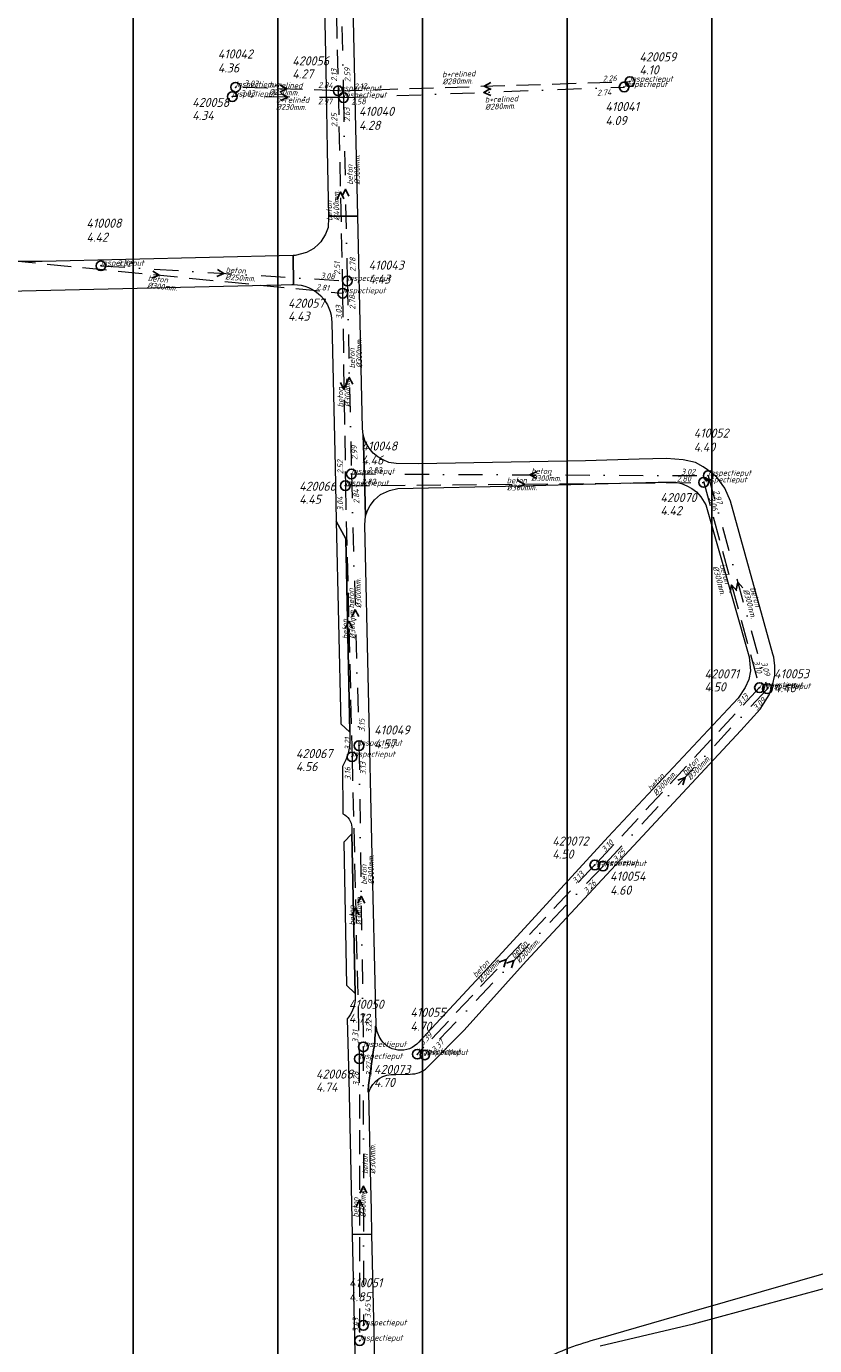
# Model space of a CAD drawing. Extents: x 148869 to 161638, y 453607 to 469810.
# Tile 80 of 256: x 155766 to 155929, y 461053 to 461327. Entities that reach past the tile are written whole.
import ezdxf

# ---------------------------------------------------------------- set-up
doc = ezdxf.new("R2010")
doc.units = 0
doc.header["$PDMODE"] = 32
doc.header["$PDSIZE"] = 2
doc.linetypes.add('RI-HWA', pattern=[7.4, 5, -2.4])
doc.linetypes.add('RI-VWA', pattern=[11, 5, -3, 0, -3])
doc.layers.get('0').update_dxf_attribs({"linetype": 'CONTINUOUS'})
doc.layers.get('DEFPOINTS').update_dxf_attribs({"linetype": 'CONTINUOUS'})
doc.layers.add('2024 hatch', color=160, linetype='CONTINUOUS')
for name, color, linetype, lineweight in [('B-OI-RI-HWA-BOB-T18', 150, 'CONTINUOUS', 18), ('B-OI-RI-HWA-MATERIAAL-T18', 150, 'CONTINUOUS', 18), ('B-OI-RI-HWA-PUTDEKSELHOOGTE-T25', 150, 'CONTINUOUS', 25), ('B-OI-RI-HWA-PUTNUMMER-T25', 150, 'CONTINUOUS', 25), ('B-OI-RI-HWA_DIAMETER-T18', 150, 'CONTINUOUS', 18), ('B-OI-RI-HWA_RIOOLPUT-S', 150, 'CONTINUOUS', 25), ('B-OI-RI-HWA_TRANSPORTLEIDING-G', 150, 'RI-HWA', 18), ('B-OI-RI-STROOMRICHTING-S', 252, 'CONTINUOUS', 25), ('B-OI-RI-VWA-BOB-T18', 34, 'CONTINUOUS', 18), ('B-OI-RI-VWA-DIAMETER-T18', 34, 'CONTINUOUS', 18), ('B-OI-RI-VWA-MATERIAAL-T18', 34, 'CONTINUOUS', 18), ('B-OI-RI-VWA_PUTDEKSELHOOGTE-T25', 34, 'CONTINUOUS', 25), ('B-OI-RI-VWA_PUTNUMMER-T25', 34, 'CONTINUOUS', 25), ('B-OI-RI-VWA_RIOOLPUT-S', 34, 'CONTINUOUS', 25), ('B-OI-RI-VWA_TRANSPORTLEIDING-G', 34, 'RI-VWA', 18), ('B-RO-VH-VERHARDING_ASFALT-GV', 251, 'CONTINUOUS', 18), ('B-RO-VH-VERHARDING_FUNDERING_ZAND-GV', 251, 'CONTINUOUS', 18)]:
    doc.layers.add(name, color=color, linetype=linetype, lineweight=lineweight)
doc.styles.add('NLCS-ISO-M500-T18_CURSIEF', font='NLCS-ISO.ttf', dxfattribs={"oblique": 15, "height": 0.9})
doc.styles.add('NLCS-ISO-M750-T25_CURSIEF', font='NLCS-ISO.ttf', dxfattribs={"oblique": 15, "height": 1.875})

# ---------------------------------------------------------------- blocks, each defined once
blk = doc.blocks.new('ACMAP_ANN_TEMPLATE_vwa-diam')
at = {"color": 0, "linetype": 'ByBlock', "style": 'NLCS-ISO-M500-T18_CURSIEF', "oblique": 15}
blk.add_attdef('vwa-diam', (0.3, -1.3), '', height=1.2, dxfattribs=at)
blk = doc.blocks.new('ACMAP_ANN_TEMPLATE_vwa-materiaal')
at = {"color": 0, "linetype": 'ByBlock', "style": 'NLCS-ISO-M500-T18_CURSIEF', "oblique": 15}
blk.add_attdef('vwa-mat', (0.3, 0.2), '', height=1.2, dxfattribs=at)
blk = doc.blocks.new('ACMAP_ANN_TEMPLATE_vwa-nap-l')
at = {"color": 0, "linetype": 'ByBlock', "style": 'NLCS-ISO-M500-T18_CURSIEF', "oblique": 15}
blk.add_attdef('vwa-nap-l', (3.3, 0.2), '', height=1.2, dxfattribs=at)
blk = doc.blocks.new('ACMAP_ANN_TEMPLATE_vwa-nap-r')
at = {"color": 0, "linetype": 'ByBlock', "style": 'NLCS-ISO-M500-T18_CURSIEF', "oblique": 15}
blk.add_attdef('vwa-nap-r', (-5.6, 0.2), '', height=1.2, dxfattribs=at)
blk = doc.blocks.new('ACMAP_ANN_TEMPLATE_hwa-diam')
at = {"color": 0, "linetype": 'ByBlock', "style": 'NLCS-ISO-M500-T18_CURSIEF', "oblique": 15}
blk.add_attdef('hwa-diam', (-3.7, -1.3), '', height=1.2, dxfattribs=at)
blk = doc.blocks.new('ACMAP_ANN_TEMPLATE_hwa-materiaal')
at = {"color": 0, "linetype": 'ByBlock', "style": 'NLCS-ISO-M500-T18_CURSIEF', "oblique": 15}
blk.add_attdef('hwa-mat', (-3.7, 0.2), '', height=1.2, dxfattribs=at)
blk = doc.blocks.new('ACMAP_ANN_TEMPLATE_hwa-nap-l')
at = {"color": 0, "linetype": 'ByBlock', "style": 'NLCS-ISO-M500-T18_CURSIEF', "oblique": 15}
blk.add_attdef('hwa-nap-l', (3.3, 0.2), '', height=1.2, dxfattribs=at)
blk = doc.blocks.new('ACMAP_ANN_TEMPLATE_hwa-nap-r')
at = {"color": 0, "linetype": 'ByBlock', "style": 'NLCS-ISO-M500-T18_CURSIEF', "oblique": 15}
blk.add_attdef('hwa-nap-r', (-5.6, 0.2), '', height=1.2, dxfattribs=at)
blk = doc.blocks.new('ACMAP_ANN_TEMPLATE_hwa-puth')
at = {"color": 0, "linetype": 'ByBlock', "style": 'NLCS-ISO-M750-T25_CURSIEF', "oblique": 15}
blk.add_attdef('hwa-puth', (-9, -6.8), '', height=1.88, dxfattribs=at)
blk = doc.blocks.new('ACMAP_ANN_TEMPLATE_hwa-putnr')
at = {"color": 0, "linetype": 'ByBlock', "style": 'NLCS-ISO-M750-T25_CURSIEF', "oblique": 15}
blk.add_attdef('hwa-putnr', (-9, -4.1), '', height=1.88, dxfattribs=at)
blk = doc.blocks.new('ACMAP_ANN_TEMPLATE_type knoop')
at = {"layer": 'DEFPOINTS', "style": 'NLCS-ISO-M500-T18_CURSIEF', "oblique": 15}
blk.add_attdef('type_knoop', (0, 0), '', height=1.2, dxfattribs=at)
blk = doc.blocks.new('ACMAP_ANN_TEMPLATE_vwa-puth')
at = {"color": 0, "linetype": 'ByBlock', "style": 'NLCS-ISO-M750-T25_CURSIEF', "oblique": 15}
blk.add_attdef('vwa-puth', (-3, 5), '', height=1.88, dxfattribs=at)
blk = doc.blocks.new('ACMAP_ANN_TEMPLATE_vwa-putnr')
at = {"color": 0, "linetype": 'ByBlock', "style": 'NLCS-ISO-M750-T25_CURSIEF', "oblique": 15}
blk.add_attdef('vaw-putnr', (-3, 7.9), '', height=1.88, dxfattribs=at)

msp = doc.modelspace()

# ---------------------------------------------------------------- hatches: boundary and pattern name
at = {"layer": '2024 hatch'}
h = msp.add_hatch(dxfattribs=at)
h.set_pattern_fill('ANSI31', color=256, scale=29.988, angle=45)
h.set_pattern_definition([(90, (0, 0), (-29.988, 0), [])])
h.paths.add_polyline_path([(154831.69, 462220.79), (155444.64, 461906.6), (155731.7, 461985.63), (155857.3, 461818.44), (156014.78, 461601.83), (156060.4, 461536.42), (156081.9, 461465.46), (156157.24, 461082.37), (155797.14, 460855.73), (155567.09, 461168.91), (155534.07, 461230.34), (155509.32, 461273.71), (155475.23, 461315.96), (155413.29, 461389.05)])

# ---------------------------------------------------------------- linework, layer by layer
at = {"layer": 'B-OI-RI-HWA_RIOOLPUT-S', "color": 251}
for p in [(155890.62, 461315.04), (155808.88, 461313.89), (155830.15, 461313.14), (155831.07, 461271.15), (155831.65, 461231.22), (155905.94, 461231.91), (155917.5, 461189.34), (155833.03, 461174.98), (155883.36, 461152.55), (155834.53, 461112.33), (155846.56, 461113.3), (155834.61, 461053.88)]:
    msp.add_point(p, dxfattribs=at)
at = {"layer": 'B-OI-RI-HWA_TRANSPORTLEIDING-G', "color": 251}
for p, q in [((155828.74, 461373.4), (155830.15, 461313.14)), ((155830.15, 461313.14), (155808.88, 461313.89)), ((155830.15, 461313.14), (155890.62, 461315.04)), ((155830.15, 461313.14), (155831.07, 461271.15)), ((155755.07, 461278.65), (155831.07, 461271.15)), ((155831.07, 461271.15), (155831.65, 461231.22)), ((155831.65, 461231.22), (155905.94, 461231.91)), ((155831.65, 461231.22), (155833.03, 461174.98)), ((155905.94, 461231.91), (155917.5, 461189.34)), ((155917.5, 461189.34), (155883.36, 461152.55)), ((155833.03, 461174.98), (155834.53, 461112.33)), ((155883.36, 461152.55), (155846.56, 461113.3)), ((155834.53, 461112.33), (155834.61, 461053.88))]:
    msp.add_line(p, q, dxfattribs=at)
at = {"layer": 'B-OI-RI-STROOMRICHTING-S', "color": 251}
for points in [[(155818.1, 461314.29), (155819.52, 461313.52), (155818.05, 461312.85)], [(155818.29, 461312.56), (155819.71, 461311.83), (155818.27, 461311.12)], [(155861.76, 461313.6), (155860.35, 461312.82), (155861.8, 461312.16)], [(155861.8, 461314.85), (155860.39, 461314.09), (155861.85, 461313.42)], [(155831.36, 461290.72), (155830.61, 461292.15), (155829.92, 461290.69)], [(155832.39, 461291.29), (155831.64, 461292.71), (155830.95, 461291.26)], [(155791.7, 461275.76), (155793.07, 461274.9), (155791.57, 461274.32)], [(155805.1, 461276.08), (155806.48, 461275.27), (155805.01, 461274.64)], [(155832.05, 461252.64), (155831.36, 461251.18), (155830.61, 461252.61)], [(155833.21, 461252.26), (155832.45, 461253.68), (155831.77, 461252.22)], [(155871.32, 461234.19), (155869.88, 461233.48), (155871.32, 461232.75)], [(155867.35, 461232.27), (155868.79, 461231.56), (155867.36, 461230.83)], [(155914.07, 461210.01), (155912.98, 461211.2), (155912.68, 461209.62)], [(155912.79, 461209.42), (155911.71, 461210.63), (155911.39, 461209.05)], [(155833.1, 461201.68), (155832.33, 461203.1), (155831.65, 461201.64)], [(155834.43, 461204.07), (155833.67, 461205.48), (155833.01, 461204.03)], [(155900.58, 461170.14), (155902.1, 461170.71), (155901.64, 461169.16)], [(155835.65, 461144.63), (155834.9, 461146.06), (155834.21, 461144.61)], [(155834.52, 461142.23), (155833.77, 461143.66), (155833.08, 461142.2)], [(155863.45, 461132.37), (155864.95, 461132.92), (155864.49, 461131.38)], [(155865.08, 461132.18), (155866.6, 461132.73), (155866.12, 461131.19)], [(155836.1, 461084.49), (155835.38, 461085.92), (155834.65, 461084.48)], [(155835.29, 461081.67), (155834.57, 461083.1), (155833.85, 461081.66)]]:
    msp.add_lwpolyline(points, dxfattribs=at)
at = {"layer": 'B-OI-RI-VWA_RIOOLPUT-S'}
for p in [(155808.19, 461311.94), (155831.25, 461311.72), (155889.44, 461313.93), (155780.95, 461276.84), (155832.03, 461273.7), (155832.9, 461233.66), (155906.86, 461233.3), (155919.13, 461189.11), (155834.47, 461177.31), (155885.07, 461152.31), (155835.36, 461114.81), (155848.12, 461113.15), (155835.39, 461057.04)]:
    msp.add_point(p, dxfattribs=at)
at = {"layer": 'B-OI-RI-VWA_TRANSPORTLEIDING-G', "color": 251}
for p, q in [((155829.95, 461370.89), (155831.25, 461311.72)), ((155831.25, 461311.72), (155889.44, 461313.93)), ((155831.25, 461311.72), (155808.19, 461311.94)), ((155831.25, 461311.72), (155832.03, 461273.7)), ((155780.95, 461276.84), (155832.03, 461273.7)), ((155832.03, 461273.7), (155832.9, 461233.66)), ((155832.9, 461233.66), (155834.47, 461177.31)), ((155832.9, 461233.66), (155906.86, 461233.3)), ((155906.86, 461233.3), (155919.13, 461189.11)), ((155919.13, 461189.11), (155885.07, 461152.31)), ((155834.47, 461177.31), (155835.36, 461114.81)), ((155885.07, 461152.31), (155848.12, 461113.15)), ((155835.36, 461114.81), (155835.39, 461057.04))]:
    msp.add_line(p, q, dxfattribs=at)
at = {"layer": 'B-RO-VH-VERHARDING_ASFALT-GV', "flags": 128}
for points in [[(155832.31, 461373.24), (155832.2, 461378.51), (155831.12, 461428.25), (155830.9, 461438.28), (155829.92, 461480.42), (155829.74, 461487.98), (155823.11, 461487.5), (155823.47, 461484.28), (155824.04, 461473.15), (155824.49, 461459.02), (155824.92, 461437.38), (155825.09, 461429.23), (155826.3, 461377.47), (155826.39, 461373.06), (155826.46, 461369.61), (155827.61, 461317.54), (155827.74, 461309.39), (155827.88, 461300.82), (155828.17, 461287.15), (155834.23, 461287.15), (155833.76, 461308.59), (155833.54, 461318.48), (155832.41, 461368.43)], [(155829.73, 461223.9), (155830.72, 461181.85), (155832.55, 461180.1), (155831.72, 461220.19)], [(155832.97, 461158.99), (155831.3, 461157.31), (155831.89, 461127.6), (155833.66, 461125.88)], [(155837.16, 461075.97), (155833.08, 461075.88), (155833.98, 461035.96), (155837.81, 461035.97), (155837.84, 461037.68), (155838.02, 461037.68)]]:
    msp.add_lwpolyline(points, close=True, dxfattribs=at)
for points in [[(155733.55, 461321.17), (155725.92, 461334.48), (155722.17, 461341.26), (155695.2, 461388.79), (155691.27, 461395.67), (155679.54, 461416.32), (155674.42, 461413.36), (155685.49, 461393.78), (155690.09, 461385.92), (155716.48, 461339.2), (155721.35, 461330.64), (155728.42, 461318.24), (155735.54, 461305.75), (155747.45, 461284.74), (155752.32, 461276.05), (155753.68, 461274.19), (155754.46, 461273.43), (155755.27, 461272.81), (155756.43, 461272.23), (155757.48, 461271.9), (155759.03, 461271.63), (155761.59, 461271.61), (155818.36, 461272.89), (155820.52, 461272.93)], [(155820.92, 461272.94), (155820.83, 461278.99), (155768.78, 461277.71), (155762.62, 461277.72), (155760.72, 461278.02), (155759.33, 461278.55), (155757.97, 461279.38), (155756.62, 461280.83), (155754.55, 461284.36), (155744, 461302.95), (155733.55, 461321.17)], [(155835.58, 461233.16), (155835.35, 461241.77), (155835.19, 461243.1), (155834.23, 461287.15), (155828.17, 461287.15), (155828.18, 461286.84), (155828.08, 461284.76), (155827.54, 461283.37), (155826.55, 461281.78), (155826.15, 461281.4), (155825.08, 461280.4), (155823.56, 461279.6), (155821.22, 461279), (155820.83, 461278.99), (155820.92, 461272.94)], [(155828.84, 461265.08), (155829.52, 461235.13), (155829.73, 461223.9), (155831.72, 461220.19), (155832.55, 461180.1), (155832.58, 461178.69)], [(155835.35, 461241.77), (155835.58, 461233.16), (155835.8, 461224.91), (155836.26, 461226.1), (155836.8, 461227.13), (155837.7, 461228.28), (155838.96, 461229.39), (155840.79, 461230.22), (155842.52, 461230.62), (155868.05, 461231.18), (155896.49, 461231.94), (155900.13, 461231.99), (155901.3, 461231.68), (155902.45, 461231.2), (155903.49, 461230.65), (155904.46, 461229.92), (155905.37, 461228.94), (155906.35, 461227.27), (155915.3, 461195.95), (155915.33, 461195.74), (155915.65, 461192.81), (155915.31, 461191.04), (155914.54, 461189.35), (155913.05, 461187.14), (155886.13, 461158.35), (155864.2, 461134.45), (155847.68, 461116.69), (155847.26, 461116.3)], [(155848.61, 461110.51), (155849.03, 461110.92), (155856.24, 461118.26), (155869.12, 461132.6), (155913.61, 461180.43), (155917.67, 461184.88), (155919.5, 461187.82), (155920.23, 461189.82), (155920.67, 461191.89), (155920.67, 461193.88), (155920.54, 461195.06), (155920.48, 461195.66), (155920.3, 461196.3), (155911.5, 461227.99), (155910.34, 461230.74), (155908.69, 461232.96), (155906.71, 461234.53), (155905.83, 461235.15), (155904.23, 461236.02), (155901.65, 461236.62), (155898.23, 461236.89), (155892.54, 461236.74), (155881.43, 461236.39), (155846.76, 461235.74), (155842.18, 461235.8), (155840.67, 461236.04), (155839.49, 461236.58), (155838.39, 461237.23), (155837.44, 461237.96), (155836.58, 461239.03), (155835.77, 461240.38), (155835.35, 461241.77)], [(155837.92, 461119.11), (155838.06, 461119.15), (155837.96, 461122.42), (155837.19, 461154.49), (155835.67, 461223.14), (155835.8, 461224.91), (155835.58, 461233.16)], [(155831.03, 461173), (155831.13, 461163.13)], [(155832.96, 461160.38), (155832.97, 461158.99), (155833.66, 461125.88), (155833.69, 461124.47)], [(155832.05, 461120.61), (155832.35, 461108.12), (155833.08, 461075.88), (155837.16, 461075.97), (155837.05, 461080.97), (155836.86, 461089.15), (155836.49, 461105.4), (155836.34, 461105.42)], [(155838.06, 461119.15), (155837.92, 461119.11)], [(155836.46, 461106.85), (155837.51, 461114.18)], [(155837.51, 461114.18), (155836.46, 461106.85)], [(155842.1, 461109.1), (155845.11, 461109.18)], [(155836.34, 461105.42), (155836.49, 461105.4)]]:
    msp.add_lwpolyline(points, dxfattribs=at)
at = {"layer": 'B-RO-VH-VERHARDING_ASFALT-GV'}
for points in [[(155820.52, 461272.93, -0.012553), (155820.92, 461272.94)], [(155820.92, 461272.94, -0.202458), (155826.58, 461270.58)], [(155826.58, 461270.58, -0.195665), (155828.84, 461265.08)], [(155832.58, 461178.69, -0.142815), (155831.03, 461173)], [(155831.13, 461163.13, -0.291395), (155832.96, 461160.38)], [(155833.69, 461124.47, -0.135671), (155832.05, 461120.61)], [(155837.51, 461114.18, 0.023764), (155837.92, 461119.11)], [(155837.92, 461119.11, -0.023764), (155837.51, 461114.18)], [(155839.04, 461116.28, -0.123722), (155838.06, 461119.15)], [(155847.26, 461116.3, -0.533861), (155839.04, 461116.28)], [(155845.11, 461109.18, 0.195813), (155848.61, 461110.51)], [(155836.49, 461105.4, -0.353918), (155842.1, 461109.1)], [(155836.34, 461105.42, -0.026776), (155836.46, 461106.85)], [(155836.46, 461106.85, 0.026776), (155836.34, 461105.42)]]:
    msp.add_lwpolyline(points, format="xyb", dxfattribs=at)
at = {"layer": 'B-RO-VH-VERHARDING_FUNDERING_ZAND-GV', "flags": 128}
for points in [[(155884.45, 461052.8), (155892.96, 461054.81), (155903.81, 461057.37), (155919.07, 461061.5), (155942.11, 461067.74), (155942.6, 461067.87), (155974.67, 461077.6), (156009.14, 461087.74), (156011.07, 461088.33), (156012.28, 461088.69), (156015.82, 461089.7), (156014.82, 461093.98)], [(156008.47, 461089.93), (156006.01, 461089.24), (155973.68, 461080.14), (155941.7, 461070.83), (155917.87, 461063.98), (155902.92, 461059.68), (155884.05, 461054.25)]]:
    msp.add_lwpolyline(points, dxfattribs=at)
at = {"layer": 'B-RO-VH-VERHARDING_FUNDERING_ZAND-GV'}
msp.add_lwpolyline([(155884.05, 461054.25, 0.047875), (155872.18, 461049.76)], format="xyb", dxfattribs=at)

# ---------------------------------------------------------------- block references
at = {"layer": 'B-OI-RI-HWA-BOB-T18', "color": 251}
for name, p, rotation, values in [('ACMAP_ANN_TEMPLATE_hwa-nap-r', (155830.01, 461320.65), 91.34039678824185, {'hwa-nap-r': '2.13'}), ('ACMAP_ANN_TEMPLATE_hwa-nap-r', (155816.22, 461313.74), 357.9805341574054, {'hwa-nap-r': '3.03'}), ('ACMAP_ANN_TEMPLATE_hwa-nap-r', (155890.62, 461315.04), 1.799672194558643, {'hwa-nap-r': '2.26'}), ('ACMAP_ANN_TEMPLATE_hwa-nap-l', (155822.67, 461313.67), 357.9805341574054, {'hwa-nap-l': '2.84'}), ('ACMAP_ANN_TEMPLATE_hwa-nap-l', (155830.15, 461313.14), 1.799672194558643, {'hwa-nap-l': '2.12'}), ('ACMAP_ANN_TEMPLATE_hwa-nap-l', (155830.26, 461302.28), 91.25514848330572, {'hwa-nap-l': '2.25'}), ('ACMAP_ANN_TEMPLATE_hwa-nap-r', (155830.65, 461280.6), 91.25514848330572, {'hwa-nap-r': '2.51'}), ('ACMAP_ANN_TEMPLATE_hwa-nap-r', (155831.07, 461271.15), 354.3640593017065, {'hwa-nap-r': '2.81'}), ('ACMAP_ANN_TEMPLATE_hwa-nap-l', (155831.14, 461262.43), 90.83218670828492, {'hwa-nap-l': '3.03'}), ('ACMAP_ANN_TEMPLATE_hwa-nap-r', (155831.32, 461239.24), 90.83218670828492, {'hwa-nap-r': '2.52'}), ('ACMAP_ANN_TEMPLATE_hwa-nap-r', (155905.94, 461231.91), 0.5321436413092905, {'hwa-nap-r': '2.80'}), ('ACMAP_ANN_TEMPLATE_hwa-nap-l', (155831.65, 461231.22), 0.5321436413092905, {'hwa-nap-l': '2.82'}), ('ACMAP_ANN_TEMPLATE_hwa-nap-l', (155831.49, 461222.71), 91.40562433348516, {'hwa-nap-l': '3.04'}), ('ACMAP_ANN_TEMPLATE_hwa-nap-l', (155905.94, 461231.91), 285.1924630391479, {'hwa-nap-l': '3.06'}), ('ACMAP_ANN_TEMPLATE_hwa-nap-r', (155917.5, 461189.34), 285.1924630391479, {'hwa-nap-r': '3.10'}), ('ACMAP_ANN_TEMPLATE_hwa-nap-l', (155911.39, 461182.84), 47.13961976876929, {'hwa-nap-l': '3.13'}), ('ACMAP_ANN_TEMPLATE_hwa-nap-r', (155832.81, 461181.96), 91.40562433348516, {'hwa-nap-r': '3.21'}), ('ACMAP_ANN_TEMPLATE_hwa-nap-l', (155833.03, 461166.86), 91.37154433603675, {'hwa-nap-l': '3.16'}), ('ACMAP_ANN_TEMPLATE_hwa-nap-l', (155883.36, 461152.55), 46.84518247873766, {'hwa-nap-l': '3.10'}), ('ACMAP_ANN_TEMPLATE_hwa-nap-r', (155883.36, 461152.55), 47.13961976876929, {'hwa-nap-r': '3.13'}), ('ACMAP_ANN_TEMPLATE_hwa-nap-l', (155834.53, 461112.33), 90.07842017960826, {'hwa-nap-l': '3.31'}), ('ACMAP_ANN_TEMPLATE_hwa-nap-r', (155851.7, 461118.92), 46.84518247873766, {'hwa-nap-r': '3.39'}), ('ACMAP_ANN_TEMPLATE_hwa-nap-r', (155834.53, 461112.33), 91.37154433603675, {'hwa-nap-r': '3.28'}), ('ACMAP_ANN_TEMPLATE_hwa-nap-r', (155834.56, 461061.21), 90.07842017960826, {'hwa-nap-r': '3.43'})]:
    msp.add_blockref(name, p, dxfattribs=dict(at, rotation=rotation)).add_auto_attribs(values)
at = {"layer": 'B-OI-RI-HWA-MATERIAAL-T18', "color": 251}
for p, rotation, values in [((155819.52, 461313.52), 357.9805341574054, {'hwa-mat': 'b+relined'}), ((155855.43, 461315.87), 1.799672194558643, {'hwa-mat': 'b+relined'}), ((155829.05, 461289.88), 91.25514848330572, {'hwa-mat': 'beton'}), ((155794.31, 461273.15), 354.3640593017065, {'hwa-mat': 'beton'}), ((155831.36, 461251.18), 90.83218670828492, {'hwa-mat': 'beton'}), ((155868.8, 461231.56), 0.5321436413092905, {'hwa-mat': 'beton'}), ((155910, 461211.16), 285.1924630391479, {'hwa-mat': 'beton'}), ((155832.34, 461203.1), 91.40562433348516, {'hwa-mat': 'beton'}), ((155897.71, 461170.38), 47.13961976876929, {'hwa-mat': 'beton'}), ((155833.78, 461143.66), 91.37154433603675, {'hwa-mat': 'beton'}), ((155861.42, 461131.66), 46.84518247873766, {'hwa-mat': 'beton'}), ((155834.57, 461083.1), 90.07842017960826, {'hwa-mat': 'beton'})]:
    msp.add_blockref('ACMAP_ANN_TEMPLATE_hwa-materiaal', p, dxfattribs=dict(at, rotation=rotation)).add_auto_attribs(values)
at = {"layer": 'B-OI-RI-HWA-PUTDEKSELHOOGTE-T25', "color": 251}
for p, values in [((155901.61, 461323.34), {'hwa-puth': '4.10'}), ((155829.63, 461322.51), {'hwa-puth': '4.27'}), ((155808.88, 461313.89), {'hwa-puth': '4.34'}), ((155828.75, 461272.25), {'hwa-puth': '4.43'}), ((155831.06, 461234.27), {'hwa-puth': '4.45'}), ((155905.94, 461231.91), {'hwa-puth': '4.42'}), ((155915.1, 461195.34), {'hwa-puth': '4.50'}), ((155830.38, 461178.82), {'hwa-puth': '4.56'}), ((155883.53, 461160.66), {'hwa-puth': '4.50'}), ((155834.53, 461112.33), {'hwa-puth': '4.74'}), ((155846.56, 461113.3), {'hwa-puth': '4.70'})]:
    msp.add_blockref('ACMAP_ANN_TEMPLATE_hwa-puth', p, dxfattribs=at).add_auto_attribs(values)
at = {"layer": 'B-OI-RI-HWA-PUTNUMMER-T25', "color": 251}
for p, values in [((155901.61, 461323.34), {'hwa-putnr': '420059'}), ((155829.63, 461322.51), {'hwa-putnr': '420056'}), ((155808.88, 461313.89), {'hwa-putnr': '420058'}), ((155828.75, 461272.25), {'hwa-putnr': '420057'}), ((155831.06, 461234.27), {'hwa-putnr': '420066'}), ((155905.94, 461231.91), {'hwa-putnr': '420070'}), ((155915.1, 461195.34), {'hwa-putnr': '420071'}), ((155830.38, 461178.82), {'hwa-putnr': '420067'}), ((155883.53, 461160.66), {'hwa-putnr': '420072'}), ((155834.53, 461112.33), {'hwa-putnr': '420068'}), ((155846.56, 461113.3), {'hwa-putnr': '420073'})]:
    msp.add_blockref('ACMAP_ANN_TEMPLATE_hwa-putnr', p, dxfattribs=at).add_auto_attribs(values)
at = {"layer": 'B-OI-RI-HWA_DIAMETER-T18', "color": 251}
for p, rotation, values in [((155855.43, 461315.87), 1.799672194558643, {'hwa-diam': '%%c280mm.'}), ((155819.52, 461313.52), 357.9805341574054, {'hwa-diam': '%%c230mm.'}), ((155829.05, 461289.88), 91.25514848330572, {'hwa-diam': '%%c400mm.'}), ((155794.31, 461273.15), 354.3640593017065, {'hwa-diam': '%%c300mm.'}), ((155831.36, 461251.18), 90.83218670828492, {'hwa-diam': '%%c300mm.'}), ((155868.8, 461231.56), 0.5321436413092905, {'hwa-diam': '%%c300mm.'}), ((155910, 461211.16), 285.1924630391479, {'hwa-diam': '%%c300mm.'}), ((155832.34, 461203.1), 91.40562433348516, {'hwa-diam': '%%c300mm.'}), ((155897.71, 461170.38), 47.13961976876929, {'hwa-diam': '%%c300mm.'}), ((155833.78, 461143.66), 91.37154433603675, {'hwa-diam': '%%c300mm.'}), ((155861.42, 461131.66), 46.84518247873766, {'hwa-diam': '%%c300mm.'}), ((155834.57, 461083.1), 90.07842017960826, {'hwa-diam': '%%c300mm.'})]:
    msp.add_blockref('ACMAP_ANN_TEMPLATE_hwa-diam', p, dxfattribs=dict(at, rotation=rotation)).add_auto_attribs(values)
at = {"layer": 'B-OI-RI-VWA-BOB-T18', "color": 251}
for name, p, rotation, values in [('ACMAP_ANN_TEMPLATE_vwa-nap-r', (155832.78, 461320.55), 91.2586197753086, {'vwa-nap-r': '2.59'}), ('ACMAP_ANN_TEMPLATE_vwa-nap-r', (155815.53, 461311.79), 359.4533959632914, {'vwa-nap-r': '3.03'}), ('ACMAP_ANN_TEMPLATE_vwa-nap-r', (155889.44, 461312.15), 2.174993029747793, {'vwa-nap-r': '2.74'}), ('ACMAP_ANN_TEMPLATE_vwa-nap-l', (155822.64, 461310.17), 359.4533959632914, {'vwa-nap-l': '2.97'}), ('ACMAP_ANN_TEMPLATE_vwa-nap-l', (155832.9, 461303.43), 91.17528773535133, {'vwa-nap-l': '2.63'}), ('ACMAP_ANN_TEMPLATE_vwa-nap-l', (155829.58, 461309.92), 2.174993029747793, {'vwa-nap-l': '2.58'}), ('ACMAP_ANN_TEMPLATE_vwa-nap-l', (155780.95, 461276.84), 356.4823287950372, {'vwa-nap-l': '3.32'}), ('ACMAP_ANN_TEMPLATE_vwa-nap-l', (155834.07, 461272.29), 91.24474240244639, {'vwa-nap-l': '2.78'}), ('ACMAP_ANN_TEMPLATE_vwa-nap-r', (155832.03, 461273.7), 356.4823287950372, {'vwa-nap-r': '3.08'}), ('ACMAP_ANN_TEMPLATE_vwa-nap-r', (155833.8, 461273.37), 91.17528773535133, {'vwa-nap-r': '2.78'}), ('ACMAP_ANN_TEMPLATE_vwa-nap-l', (155834.45, 461233.27), 91.59593803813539, {'vwa-nap-l': '2.99'}), ('ACMAP_ANN_TEMPLATE_vwa-nap-l', (155832.9, 461233.66), 359.7211152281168, {'vwa-nap-l': '2.83'}), ('ACMAP_ANN_TEMPLATE_vwa-nap-r', (155906.86, 461233.3), 359.7211152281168, {'vwa-nap-r': '3.02'}), ('ACMAP_ANN_TEMPLATE_vwa-nap-r', (155834.63, 461233.08), 91.24474240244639, {'vwa-nap-r': '2.84'}), ('ACMAP_ANN_TEMPLATE_vwa-nap-l', (155906.86, 461233.3), 285.5180923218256, {'vwa-nap-l': '2.97'}), ('ACMAP_ANN_TEMPLATE_vwa-nap-r', (155919.13, 461189.11), 285.5180923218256, {'vwa-nap-r': '3.09'}), ('ACMAP_ANN_TEMPLATE_vwa-nap-l', (155914.81, 461181.87), 47.2143982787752, {'vwa-nap-l': '3.09'}), ('ACMAP_ANN_TEMPLATE_vwa-nap-l', (155835.94, 461176.87), 90.81583675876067, {'vwa-nap-l': '3.15'}), ('ACMAP_ANN_TEMPLATE_vwa-nap-r', (155835.94, 461176.87), 91.59593803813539, {'vwa-nap-r': '3.13'}), ('ACMAP_ANN_TEMPLATE_vwa-nap-l', (155885.7, 461150.48), 46.66322563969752, {'vwa-nap-l': '3.25'}), ('ACMAP_ANN_TEMPLATE_vwa-nap-r', (155885.7, 461150.48), 47.2143982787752, {'vwa-nap-r': '3.26'}), ('ACMAP_ANN_TEMPLATE_vwa-nap-l', (155837.32, 461114.36), 90.0297537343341, {'vwa-nap-l': '3.22'}), ('ACMAP_ANN_TEMPLATE_vwa-nap-r', (155854.19, 461117.43), 46.66322563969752, {'vwa-nap-r': '3.37'}), ('ACMAP_ANN_TEMPLATE_vwa-nap-r', (155837.32, 461114.36), 90.81583675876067, {'vwa-nap-r': '3.27'}), ('ACMAP_ANN_TEMPLATE_vwa-nap-r', (155837.1, 461064.11), 90.0297537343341, {'vwa-nap-r': '3.45'})]:
    msp.add_blockref(name, p, dxfattribs=dict(at, rotation=rotation)).add_auto_attribs(values)
at = {"layer": 'B-OI-RI-VWA-DIAMETER-T18', "color": 251}
for p, rotation, values in [((155816.96, 461310.51), 359.4533959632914, {'vwa-diam': '%%c230mm.'}), ((155860.28, 461310.49), 2.174993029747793, {'vwa-diam': '%%c280mm.'}), ((155833.43, 461293.35), 91.17528773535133, {'vwa-diam': '%%c300mm.'}), ((155806.49, 461275.27), 356.4823287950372, {'vwa-diam': '%%c250mm.'}), ((155833.86, 461255.27), 91.24474240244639, {'vwa-diam': '%%c300mm.'}), ((155869.88, 461233.48), 359.7211152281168, {'vwa-diam': '%%c300mm.'}), ((155833.68, 461205.48), 91.59593803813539, {'vwa-diam': '%%c300mm.'}), ((155915.25, 461210.22), 285.5180923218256, {'vwa-diam': '%%c300mm.'}), ((155902.1, 461170.71), 47.2143982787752, {'vwa-diam': '%%c300mm.'}), ((155836.31, 461148.15), 90.81583675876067, {'vwa-diam': '%%c300mm.'}), ((155866.6, 461132.73), 46.66322563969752, {'vwa-diam': '%%c300mm.'}), ((155836.57, 461088.13), 90.0297537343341, {'vwa-diam': '%%c300mm.'})]:
    msp.add_blockref('ACMAP_ANN_TEMPLATE_vwa-diam', p, dxfattribs=dict(at, rotation=rotation)).add_auto_attribs(values)
at = {"layer": 'B-OI-RI-VWA-MATERIAAL-T18', "color": 251}
for p, rotation, values in [((155816.96, 461310.51), 359.4533959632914, {'vwa-mat': 'b+relined'}), ((155860.28, 461310.49), 2.174993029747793, {'vwa-mat': 'b+relined'}), ((155833.43, 461293.35), 91.17528773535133, {'vwa-mat': 'beton'}), ((155806.49, 461275.27), 356.4823287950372, {'vwa-mat': 'beton'}), ((155833.86, 461255.27), 91.24474240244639, {'vwa-mat': 'beton'}), ((155869.88, 461233.48), 359.7211152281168, {'vwa-mat': 'beton'}), ((155833.68, 461205.48), 91.59593803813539, {'vwa-mat': 'beton'}), ((155915.25, 461210.22), 285.5180923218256, {'vwa-mat': 'beton'}), ((155902.1, 461170.71), 47.2143982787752, {'vwa-mat': 'beton'}), ((155836.31, 461148.15), 90.81583675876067, {'vwa-mat': 'beton'}), ((155866.6, 461132.73), 46.66322563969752, {'vwa-mat': 'beton'}), ((155836.57, 461088.13), 90.0297537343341, {'vwa-mat': 'beton'})]:
    msp.add_blockref('ACMAP_ANN_TEMPLATE_vwa-materiaal', p, dxfattribs=dict(at, rotation=rotation)).add_auto_attribs(values)
at = {"layer": 'B-OI-RI-VWA_PUTDEKSELHOOGTE-T25', "color": 251}
for p, values in [((155808.19, 461311.94), {'vwa-puth': '4.36'}), ((155837.45, 461300.04), {'vwa-puth': '4.28'}), ((155888.55, 461301.03), {'vwa-puth': '4.09'}), ((155780.95, 461276.84), {'vwa-puth': '4.42'}), ((155839.46, 461268.14), {'vwa-puth': '4.43'}), ((155906.86, 461233.3), {'vwa-puth': '4.40'}), ((155837.99, 461230.61), {'vwa-puth': '4.46'}), ((155923.51, 461183.37), {'vwa-puth': '4.46'}), ((155840.61, 461171.71), {'vwa-puth': '4.57'}), ((155889.52, 461141.38), {'vwa-puth': '4.60'}), ((155835.36, 461114.81), {'vwa-puth': '4.72'}), ((155848.12, 461113.15), {'vwa-puth': '4.70'}), ((155835.39, 461057.04), {'vwa-puth': '4.85'})]:
    msp.add_blockref('ACMAP_ANN_TEMPLATE_vwa-puth', p, dxfattribs=at).add_auto_attribs(values)
at = {"layer": 'B-OI-RI-VWA_PUTNUMMER-T25', "color": 251}
for p, values in [((155808.19, 461311.94), {'vaw-putnr': '410042'}), ((155837.45, 461300.04), {'vaw-putnr': '410040'}), ((155888.55, 461301.03), {'vaw-putnr': '410041'}), ((155780.95, 461276.84), {'vaw-putnr': '410008'}), ((155839.46, 461268.14), {'vaw-putnr': '410043'}), ((155906.86, 461233.3), {'vaw-putnr': '410052'}), ((155837.99, 461230.61), {'vaw-putnr': '410048'}), ((155923.51, 461183.37), {'vaw-putnr': '410053'}), ((155840.61, 461171.71), {'vaw-putnr': '410049'}), ((155889.52, 461141.38), {'vaw-putnr': '410054'}), ((155835.36, 461114.81), {'vaw-putnr': '410050'}), ((155848.12, 461113.15), {'vaw-putnr': '410055'}), ((155835.39, 461057.04), {'vaw-putnr': '410051'})]:
    msp.add_blockref('ACMAP_ANN_TEMPLATE_vwa-putnr', p, dxfattribs=at).add_auto_attribs(values)
at = {"layer": 'DEFPOINTS'}
for p in [(155808.88, 461313.89), (155889.44, 461313.93), (155890.62, 461315.04), (155808.19, 461311.94), (155830.15, 461313.14), (155831.25, 461311.72), (155780.95, 461276.84), (155832.03, 461273.7), (155831.07, 461271.15), (155832.9, 461233.66), (155905.94, 461231.91), (155906.86, 461233.3), (155831.65, 461231.22), (155917.5, 461189.34), (155919.13, 461189.11), (155834.47, 461177.31), (155833.03, 461174.98), (155883.36, 461152.55), (155885.07, 461152.31), (155835.36, 461114.81), (155834.53, 461112.33), (155846.56, 461113.3), (155848.12, 461113.15), (155835.39, 461057.04), (155834.61, 461053.88)]:
    msp.add_blockref('ACMAP_ANN_TEMPLATE_type knoop', p, dxfattribs=at).add_auto_attribs({'type_knoop': 'inspectieput'})

doc.saveas('drawing.dxf')
